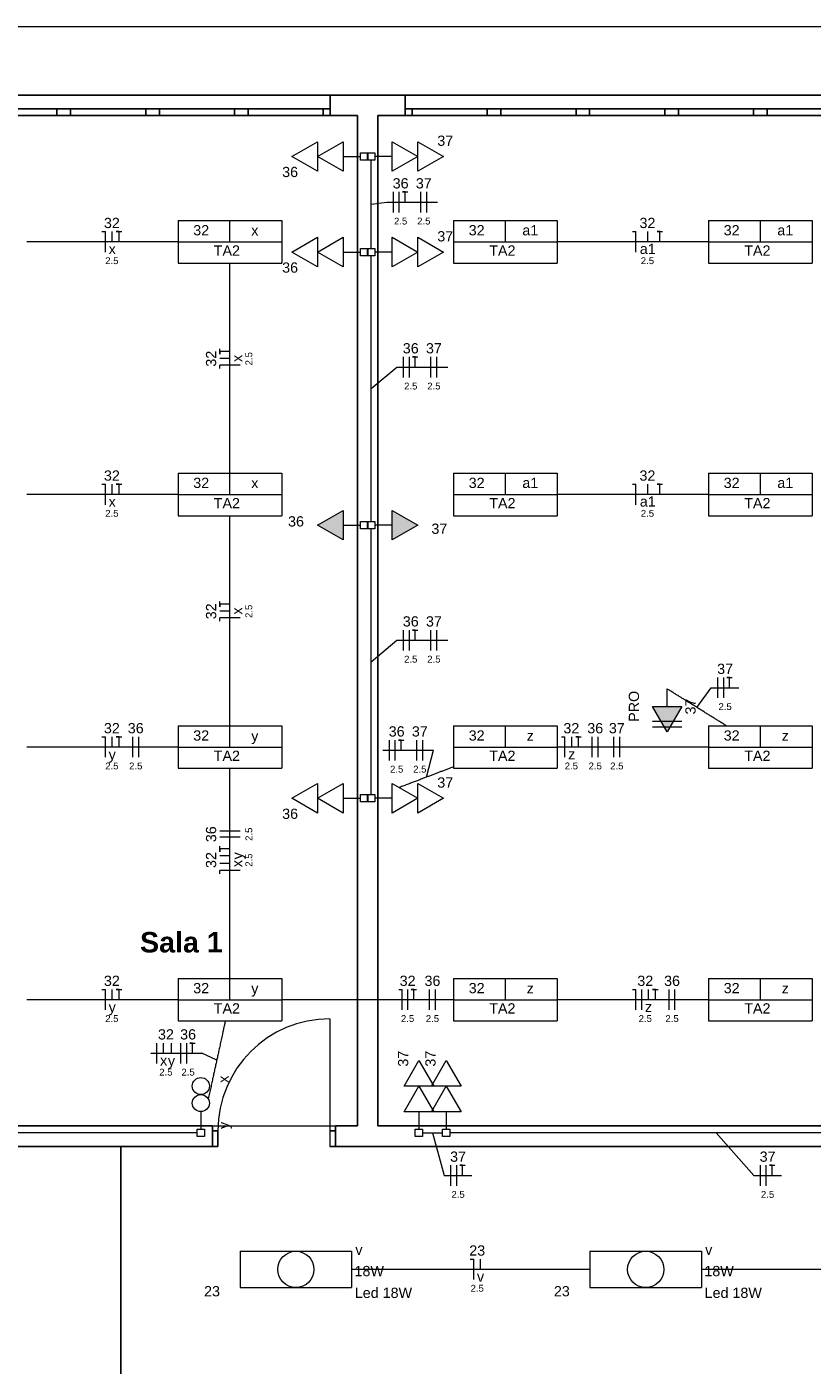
# Model space of a CAD drawing. Header units: millimetres. Extents: x 55082 to 85113, y -5867 to -946.
# Tile 10 of 77: x 55919 to 56494, y -3962 to -2982. Entities that reach past the tile are written whole.
import ezdxf

# ---------------------------------------------------------------- set-up
doc = ezdxf.new("R2010")
doc.units = ezdxf.units.MM
doc.header["$MEASUREMENT"] = 0
for name, color, linetype, lineweight in [('EL-Condutos', 5, 'Continuous', 20), ('EL-Fios (Fase 1)', 7, 'Continuous', 5), ('EL-Fios (Fase 2)', 7, 'Continuous', 5), ('EL-Fios (Fase 3)', 7, 'Continuous', 5), ('EL-Fios (Neutro)', 7, 'Continuous', 5), ('EL-Fios (Retorno)', 7, 'Continuous', 5), ('EL-Fios (Terra)', 7, 'Continuous', 5), ('EL-Textos fios', 7, 'Continuous', 20), ('FINA', 8, 'Continuous', 5), ('P-SIMBOL', 5, 'Continuous', 20), ('Textos', 7, 'Continuous', 5)]:
    doc.layers.add(name, color=color, linetype=linetype, lineweight=lineweight)
doc.styles.add('Arial', font='arial.ttf')
doc.styles.add('ArialN', font='arialbd.ttf')

msp = doc.modelspace()

# ---------------------------------------------------------------- hatches: boundary and pattern name
at = {"layer": 'P-SIMBOL', "linetype": 'Continuous'}
for points in [[(56150.77, -3336.32), (56132.02, -3347.14), (56150.77, -3357.97)], [(56186.68, -3357.97), (56205.43, -3347.14), (56186.68, -3336.32)], [(56377.16, -3479.83), (56387.99, -3498.58), (56398.81, -3479.83)]]:
    msp.add_hatch(color=256, dxfattribs=at).paths.add_polyline_path(points)

# ---------------------------------------------------------------- linework, layer by layer
for p, q in [((58752.48, -3032.14), (55586.23, -3032.14)), ((56141.23, -3047.14), (56141.23, -3032.14)), ((56141.23, -3047.14), (56141.23, -3032.14)), ((56196.23, -3047.14), (56196.23, -3032.14)), ((56196.23, -3047.14), (56196.23, -3032.14)), ((55621.23, -3042.14), (56141.23, -3042.14)), ((55941.23, -3047.14), (55941.23, -3042.14)), ((55951.23, -3042.14), (55951.23, -3047.14)), ((56006.23, -3047.14), (56006.23, -3042.14)), ((56016.23, -3042.14), (56016.23, -3047.14)), ((56071.23, -3047.14), (56071.23, -3042.14)), ((56081.23, -3042.14), (56081.23, -3047.14)), ((56136.23, -3047.14), (56136.23, -3042.14)), ((56196.23, -3042.14), (56716.23, -3042.14)), ((56201.23, -3042.14), (56201.23, -3047.14)), ((56256.23, -3047.14), (56256.23, -3042.14)), ((56266.23, -3042.14), (56266.23, -3047.14)), ((56321.23, -3047.14), (56321.23, -3042.14)), ((56331.23, -3042.14), (56331.23, -3047.14)), ((56386.23, -3047.14), (56386.23, -3042.14)), ((56396.23, -3042.14), (56396.23, -3047.14)), ((56451.23, -3047.14), (56451.23, -3042.14)), ((56461.23, -3042.14), (56461.23, -3047.14)), ((56055.05, -3787.14), (56051.35, -3787.14)), ((56055.05, -3802.14), (56055.05, -3787.14)), ((56055.05, -3802.14), (56055.05, -3787.14)), ((56059.05, -3790.64), (56055.05, -3790.64)), ((56059.05, -3802.14), (56059.05, -3790.64)), ((56145.05, -3790.64), (56141.05, -3790.64)), ((56145.05, -3787.14), (56148.75, -3787.14)), ((56145.05, -3802.14), (56145.05, -3787.14)), ((56145.05, -3802.14), (56145.05, -3787.14)), ((56631, -3787.14), (56176.23, -3787.14)), ((56141.05, -3802.14), (56627, -3802.14)), ((56145.05, -3802.14), (56148.75, -3802.14))]:
    msp.add_line(p, q)
for points in [[(55601.23, -3047.14), (56161.23, -3047.14)], [(56161.23, -3047.14), (56161.23, -3787.14)], [(56176.23, -3047.14), (56736.23, -3047.14)], [(56176.23, -3787.14), (56176.23, -3047.14)], [(56055.05, -3787.14), (55601.23, -3787.14)], [(56161.23, -3787.14), (56145.05, -3787.14)], [(55586.23, -3802.14), (56059.05, -3802.14)], [(55988.13, -3802.14), (55988.13, -3997.14)]]:
    msp.add_lwpolyline(points)
at = {"layer": 'EL-Condutos', "linetype": 'Continuous', "ltscale": 50}
for points in [[(56171.23, -3144.53), (56171.23, -3141.47), (56171.23, -3138.6), (56171.23, -3135.9), (56171.23, -3133.36), (56171.23, -3130.96), (56171.23, -3128.7), (56171.23, -3126.56), (56171.23, -3124.53), (56171.23, -3122.59), (56171.23, -3120.72), (56171.23, -3118.93), (56171.23, -3117.19), (56171.23, -3115.48), (56171.23, -3113.81), (56171.23, -3112.14), (56171.23, -3110.48), (56171.23, -3108.81), (56171.23, -3107.1), (56171.23, -3105.36), (56171.23, -3103.56), (56171.23, -3101.7), (56171.23, -3099.76), (56171.23, -3097.73), (56171.23, -3095.58), (56171.23, -3093.32), (56171.23, -3090.93), (56171.23, -3088.39), (56171.23, -3085.69), (56171.23, -3082.82), (56171.23, -3079.76)], [(56029.95, -3139.64), (56025.36, -3139.64), (56020.95, -3139.64), (56016.72, -3139.64), (56012.64, -3139.64), (56008.72, -3139.64), (56004.92, -3139.64), (56001.25, -3139.64), (55997.68, -3139.64), (55994.2, -3139.64), (55990.81, -3139.64), (55987.48, -3139.64), (55984.2, -3139.64), (55980.96, -3139.64), (55977.75, -3139.64), (55974.56, -3139.64), (55971.36, -3139.64), (55968.15, -3139.64), (55964.92, -3139.64), (55961.64, -3139.64), (55958.31, -3139.64), (55954.92, -3139.64), (55951.44, -3139.64), (55947.87, -3139.64), (55944.2, -3139.64), (55940.4, -3139.64), (55936.47, -3139.64), (55932.4, -3139.64), (55928.17, -3139.64), (55923.76, -3139.64), (55919.17, -3139.64)], [(56418.28, -3139.64), (56413.69, -3139.64), (56409.29, -3139.64), (56405.05, -3139.64), (56400.98, -3139.64), (56397.05, -3139.64), (56393.25, -3139.64), (56389.58, -3139.64), (56386.01, -3139.64), (56382.54, -3139.64), (56379.14, -3139.64), (56375.81, -3139.64), (56372.53, -3139.64), (56369.3, -3139.64), (56366.09, -3139.64), (56362.89, -3139.64), (56359.7, -3139.64), (56356.49, -3139.64), (56353.25, -3139.64), (56349.97, -3139.64), (56346.64, -3139.64), (56343.25, -3139.64), (56339.77, -3139.64), (56336.2, -3139.64), (56332.53, -3139.64), (56328.73, -3139.64), (56324.81, -3139.64), (56320.73, -3139.64), (56316.5, -3139.64), (56312.09, -3139.64), (56307.5, -3139.64)], [(56067.89, -3308.95), (56067.89, -3301.94), (56067.89, -3295.31), (56067.89, -3289.05), (56067.89, -3283.13), (56067.89, -3277.51), (56067.89, -3272.18), (56067.89, -3267.1), (56067.89, -3262.24), (56067.89, -3257.57), (56067.89, -3253.08), (56067.89, -3248.72), (56067.89, -3244.48), (56067.89, -3240.32), (56067.89, -3236.22), (56067.89, -3232.14), (56067.89, -3228.07), (56067.89, -3223.97), (56067.89, -3219.81), (56067.89, -3215.57), (56067.89, -3211.21), (56067.89, -3206.72), (56067.89, -3202.05), (56067.89, -3197.19), (56067.89, -3192.11), (56067.89, -3186.77), (56067.89, -3181.16), (56067.89, -3175.24), (56067.89, -3168.98), (56067.89, -3162.35), (56067.89, -3155.34)], [(56171.23, -3344.5), (56171.23, -3335.16), (56171.23, -3326.41), (56171.23, -3318.21), (56171.23, -3310.51), (56171.23, -3303.27), (56171.23, -3296.46), (56171.23, -3290.03), (56171.23, -3283.93), (56171.23, -3278.13), (56171.23, -3272.58), (56171.23, -3267.24), (56171.23, -3262.07), (56171.23, -3257.02), (56171.23, -3252.06), (56171.23, -3247.14), (56171.23, -3242.23), (56171.23, -3237.27), (56171.23, -3232.22), (56171.23, -3227.05), (56171.23, -3221.71), (56171.23, -3216.16), (56171.23, -3210.36), (56171.23, -3204.26), (56171.23, -3197.83), (56171.23, -3191.01), (56171.23, -3183.78), (56171.23, -3176.08), (56171.23, -3167.88), (56171.23, -3159.13), (56171.23, -3149.79)], [(56029.95, -3324.64), (56025.36, -3324.64), (56020.95, -3324.64), (56016.72, -3324.64), (56012.64, -3324.64), (56008.72, -3324.64), (56004.92, -3324.64), (56001.25, -3324.64), (55997.68, -3324.64), (55994.2, -3324.64), (55990.81, -3324.64), (55987.48, -3324.64), (55984.2, -3324.64), (55980.96, -3324.64), (55977.75, -3324.64), (55974.56, -3324.64), (55971.36, -3324.64), (55968.15, -3324.64), (55964.92, -3324.64), (55961.64, -3324.64), (55958.31, -3324.64), (55954.92, -3324.64), (55951.44, -3324.64), (55947.87, -3324.64), (55944.2, -3324.64), (55940.4, -3324.64), (55936.47, -3324.64), (55932.4, -3324.64), (55928.17, -3324.64), (55923.76, -3324.64), (55919.17, -3324.64)], [(56418.28, -3324.64), (56413.69, -3324.64), (56409.29, -3324.64), (56405.05, -3324.64), (56400.98, -3324.64), (56397.05, -3324.64), (56393.25, -3324.64), (56389.58, -3324.64), (56386.01, -3324.64), (56382.54, -3324.64), (56379.14, -3324.64), (56375.81, -3324.64), (56372.53, -3324.64), (56369.3, -3324.64), (56366.09, -3324.64), (56362.89, -3324.64), (56359.7, -3324.64), (56356.49, -3324.64), (56353.25, -3324.64), (56349.97, -3324.64), (56346.64, -3324.64), (56343.25, -3324.64), (56339.77, -3324.64), (56336.2, -3324.64), (56332.53, -3324.64), (56328.73, -3324.64), (56324.81, -3324.64), (56320.73, -3324.64), (56316.5, -3324.64), (56312.09, -3324.64), (56307.5, -3324.64)], [(56067.89, -3493.95), (56067.89, -3486.94), (56067.89, -3480.31), (56067.89, -3474.05), (56067.89, -3468.13), (56067.89, -3462.51), (56067.89, -3457.18), (56067.89, -3452.1), (56067.89, -3447.24), (56067.89, -3442.57), (56067.89, -3438.08), (56067.89, -3433.72), (56067.89, -3429.48), (56067.89, -3425.32), (56067.89, -3421.22), (56067.89, -3417.14), (56067.89, -3413.07), (56067.89, -3408.97), (56067.89, -3404.81), (56067.89, -3400.57), (56067.89, -3396.21), (56067.89, -3391.72), (56067.89, -3387.05), (56067.89, -3382.19), (56067.89, -3377.11), (56067.89, -3371.77), (56067.89, -3366.16), (56067.89, -3360.24), (56067.89, -3353.98), (56067.89, -3347.35), (56067.89, -3340.34)], [(56171.23, -3544.5), (56171.23, -3535.16), (56171.23, -3526.41), (56171.23, -3518.21), (56171.23, -3510.51), (56171.23, -3503.27), (56171.23, -3496.46), (56171.23, -3490.03), (56171.23, -3483.93), (56171.23, -3478.13), (56171.23, -3472.58), (56171.23, -3467.24), (56171.23, -3462.07), (56171.23, -3457.02), (56171.23, -3452.06), (56171.23, -3447.14), (56171.23, -3442.23), (56171.23, -3437.27), (56171.23, -3432.22), (56171.23, -3427.05), (56171.23, -3421.71), (56171.23, -3416.16), (56171.23, -3410.36), (56171.23, -3404.26), (56171.23, -3397.83), (56171.23, -3391.01), (56171.23, -3383.78), (56171.23, -3376.08), (56171.23, -3367.88), (56171.23, -3359.13), (56171.23, -3349.79)], [(56431.27, -3494.06), (56430, -3493.27), (56428.77, -3492.5), (56427.56, -3491.74), (56426.37, -3491), (56425.2, -3490.27), (56424.04, -3489.55), (56422.89, -3488.83), (56421.75, -3488.11), (56420.6, -3487.39), (56419.44, -3486.67), (56418.28, -3485.94), (56417.1, -3485.21), (56415.9, -3484.46), (56414.67, -3483.69), (56413.42, -3482.91), (56412.13, -3482.11), (56410.81, -3481.28), (56409.44, -3480.42), (56408.02, -3479.54), (56406.55, -3478.62), (56405.03, -3477.67), (56403.44, -3476.68), (56401.79, -3475.65), (56400.07, -3474.57), (56398.27, -3473.45), (56396.39, -3472.27), (56394.43, -3471.05), (56392.38, -3469.77), (56390.23, -3468.43), (56387.99, -3467.03)], [(56029.95, -3509.64), (56025.36, -3509.64), (56020.95, -3509.64), (56016.72, -3509.64), (56012.64, -3509.64), (56008.72, -3509.64), (56004.92, -3509.64), (56001.25, -3509.64), (55997.68, -3509.64), (55994.2, -3509.64), (55990.81, -3509.64), (55987.48, -3509.64), (55984.2, -3509.64), (55980.96, -3509.64), (55977.75, -3509.64), (55974.56, -3509.64), (55971.36, -3509.64), (55968.15, -3509.64), (55964.92, -3509.64), (55961.64, -3509.64), (55958.31, -3509.64), (55954.92, -3509.64), (55951.44, -3509.64), (55947.87, -3509.64), (55944.2, -3509.64), (55940.4, -3509.64), (55936.47, -3509.64), (55932.4, -3509.64), (55928.17, -3509.64), (55923.76, -3509.64), (55919.17, -3509.64)], [(56418.28, -3509.64), (56413.69, -3509.64), (56409.29, -3509.64), (56405.05, -3509.64), (56400.98, -3509.64), (56397.05, -3509.64), (56393.25, -3509.64), (56389.58, -3509.64), (56386.01, -3509.64), (56382.54, -3509.64), (56379.14, -3509.64), (56375.81, -3509.64), (56372.53, -3509.64), (56369.3, -3509.64), (56366.09, -3509.64), (56362.89, -3509.64), (56359.7, -3509.64), (56356.49, -3509.64), (56353.25, -3509.64), (56349.97, -3509.64), (56346.64, -3509.64), (56343.25, -3509.64), (56339.77, -3509.64), (56336.2, -3509.64), (56332.53, -3509.64), (56328.73, -3509.64), (56324.81, -3509.64), (56320.73, -3509.64), (56316.5, -3509.64), (56312.09, -3509.64), (56307.5, -3509.64)], [(56067.89, -3678.95), (56067.89, -3671.94), (56067.89, -3665.31), (56067.89, -3659.05), (56067.89, -3653.13), (56067.89, -3647.51), (56067.89, -3642.18), (56067.89, -3637.1), (56067.89, -3632.24), (56067.89, -3627.57), (56067.89, -3623.08), (56067.89, -3618.72), (56067.89, -3614.48), (56067.89, -3610.32), (56067.89, -3606.22), (56067.89, -3602.14), (56067.89, -3598.07), (56067.89, -3593.97), (56067.89, -3589.81), (56067.89, -3585.57), (56067.89, -3581.21), (56067.89, -3576.72), (56067.89, -3572.05), (56067.89, -3567.19), (56067.89, -3562.11), (56067.89, -3556.77), (56067.89, -3551.16), (56067.89, -3545.24), (56067.89, -3538.98), (56067.89, -3532.35), (56067.89, -3525.34)], [(56231.61, -3524.12), (56230.32, -3524.61), (56229.06, -3525.09), (56227.81, -3525.56), (56226.58, -3526.03), (56225.37, -3526.5), (56224.16, -3526.96), (56222.96, -3527.42), (56221.76, -3527.87), (56220.57, -3528.33), (56219.38, -3528.78), (56218.19, -3529.23), (56216.99, -3529.69), (56215.78, -3530.15), (56214.57, -3530.61), (56213.34, -3531.08), (56212.1, -3531.56), (56210.84, -3532.04), (56209.57, -3532.52), (56208.27, -3533.02), (56206.94, -3533.52), (56205.59, -3534.04), (56204.21, -3534.56), (56202.8, -3535.1), (56201.35, -3535.66), (56199.87, -3536.22), (56198.35, -3536.8), (56196.78, -3537.4), (56195.17, -3538.01), (56193.52, -3538.64), (56191.81, -3539.29)], [(56029.95, -3694.64), (56025.36, -3694.64), (56020.95, -3694.64), (56016.72, -3694.64), (56012.64, -3694.64), (56008.72, -3694.64), (56004.92, -3694.64), (56001.25, -3694.64), (55997.68, -3694.64), (55994.2, -3694.64), (55990.81, -3694.64), (55987.48, -3694.64), (55984.2, -3694.64), (55980.96, -3694.64), (55977.75, -3694.64), (55974.56, -3694.64), (55971.36, -3694.64), (55968.15, -3694.64), (55964.92, -3694.64), (55961.64, -3694.64), (55958.31, -3694.64), (55954.92, -3694.64), (55951.44, -3694.64), (55947.87, -3694.64), (55944.2, -3694.64), (55940.4, -3694.64), (55936.47, -3694.64), (55932.4, -3694.64), (55928.17, -3694.64), (55923.76, -3694.64), (55919.17, -3694.64)], [(56231.57, -3694.64), (56226.29, -3694.64), (56221.23, -3694.64), (56216.39, -3694.64), (56211.74, -3694.64), (56207.26, -3694.64), (56202.95, -3694.64), (56198.78, -3694.64), (56194.74, -3694.64), (56190.82, -3694.64), (56186.99, -3694.64), (56183.24, -3694.64), (56179.55, -3694.64), (56175.92, -3694.64), (56172.31, -3694.64), (56168.73, -3694.64), (56165.14, -3694.64), (56161.53, -3694.64), (56157.9, -3694.64), (56154.21, -3694.64), (56150.46, -3694.64), (56146.63, -3694.64), (56142.71, -3694.64), (56138.67, -3694.64), (56134.5, -3694.64), (56130.19, -3694.64), (56125.71, -3694.64), (56121.06, -3694.64), (56116.22, -3694.64), (56111.16, -3694.64), (56105.88, -3694.64)], [(56418.28, -3694.64), (56413.69, -3694.64), (56409.29, -3694.64), (56405.05, -3694.64), (56400.98, -3694.64), (56397.05, -3694.64), (56393.25, -3694.64), (56389.58, -3694.64), (56386.01, -3694.64), (56382.54, -3694.64), (56379.14, -3694.64), (56375.81, -3694.64), (56372.53, -3694.64), (56369.3, -3694.64), (56366.09, -3694.64), (56362.89, -3694.64), (56359.7, -3694.64), (56356.49, -3694.64), (56353.25, -3694.64), (56349.97, -3694.64), (56346.64, -3694.64), (56343.25, -3694.64), (56339.77, -3694.64), (56336.2, -3694.64), (56332.53, -3694.64), (56328.73, -3694.64), (56324.81, -3694.64), (56320.73, -3694.64), (56316.5, -3694.64), (56312.09, -3694.64), (56307.5, -3694.64)], [(56064.48, -3710.26), (56063.93, -3712.79), (56063.4, -3715.22), (56062.89, -3717.55), (56062.4, -3719.79), (56061.93, -3721.94), (56061.48, -3724.01), (56061.04, -3726.02), (56060.62, -3727.95), (56060.21, -3729.83), (56059.81, -3731.65), (56059.42, -3733.43), (56059.04, -3735.17), (56058.67, -3736.88), (56058.31, -3738.56), (56057.94, -3740.22), (56057.58, -3741.87), (56057.22, -3743.51), (56056.87, -3745.15), (56056.51, -3746.8), (56056.14, -3748.46), (56055.77, -3750.15), (56055.4, -3751.86), (56055.02, -3753.6), (56054.63, -3755.39), (56054.23, -3757.22), (56053.82, -3759.1), (56053.4, -3761.05), (56052.96, -3763.06), (56052.5, -3765.14), (56052.03, -3767.31)], [(56043.98, -3792.14), (56025.19, -3792.14), (56007.59, -3792.14), (55991.11, -3792.14), (55975.65, -3792.14), (55961.14, -3792.14), (55947.48, -3792.14), (55934.59, -3792.14), (55922.38, -3792.14), (55910.77, -3792.14), (55899.68, -3792.14), (55889.01, -3792.14), (55878.69, -3792.14), (55868.62, -3792.14), (55858.73, -3792.14), (55848.92, -3792.14), (55839.11, -3792.14), (55829.21, -3792.14), (55819.14, -3792.14), (55808.82, -3792.14), (55798.15, -3792.14), (55787.06, -3792.14), (55775.45, -3792.14), (55763.24, -3792.14), (55750.35, -3792.14), (55736.69, -3792.14), (55722.18, -3792.14), (55706.72, -3792.14), (55690.24, -3792.14), (55672.65, -3792.14), (55653.85, -3792.14)], [(56208.89, -3792.14), (56209.54, -3792.14), (56210.15, -3792.14), (56210.73, -3792.14), (56211.29, -3792.14), (56211.82, -3792.14), (56212.32, -3792.14), (56212.81, -3792.14), (56213.28, -3792.14), (56213.73, -3792.14), (56214.17, -3792.14), (56214.59, -3792.14), (56215.01, -3792.14), (56215.42, -3792.14), (56215.82, -3792.14), (56216.23, -3792.14), (56216.63, -3792.14), (56217.03, -3792.14), (56217.44, -3792.14), (56217.86, -3792.14), (56218.28, -3792.14), (56218.72, -3792.14), (56219.17, -3792.14), (56219.64, -3792.14), (56220.13, -3792.14), (56220.63, -3792.14), (56221.16, -3792.14), (56221.72, -3792.14), (56222.3, -3792.14), (56222.91, -3792.14), (56223.56, -3792.14)], [(56618.98, -3792.14), (56600.19, -3792.14), (56582.59, -3792.14), (56566.11, -3792.14), (56550.65, -3792.14), (56536.14, -3792.14), (56522.48, -3792.14), (56509.59, -3792.14), (56497.38, -3792.14), (56485.77, -3792.14), (56474.68, -3792.14), (56464.01, -3792.14), (56453.69, -3792.14), (56443.62, -3792.14), (56433.73, -3792.14), (56423.92, -3792.14), (56414.11, -3792.14), (56404.21, -3792.14), (56394.14, -3792.14), (56383.82, -3792.14), (56373.15, -3792.14), (56362.06, -3792.14), (56350.45, -3792.14), (56338.24, -3792.14), (56325.35, -3792.14), (56311.69, -3792.14), (56297.18, -3792.14), (56281.72, -3792.14), (56265.24, -3792.14), (56247.65, -3792.14), (56228.85, -3792.14)], [(56331.58, -3892.14), (56324.05, -3892.14), (56316.88, -3892.14), (56310.03, -3892.14), (56303.48, -3892.14), (56297.21, -3892.14), (56291.19, -3892.14), (56285.4, -3892.14), (56279.81, -3892.14), (56274.4, -3892.14), (56269.14, -3892.14), (56264, -3892.14), (56258.96, -3892.14), (56254, -3892.14), (56249.1, -3892.14), (56244.21, -3892.14), (56239.33, -3892.14), (56234.42, -3892.14), (56229.46, -3892.14), (56224.42, -3892.14), (56219.29, -3892.14), (56214.03, -3892.14), (56208.61, -3892.14), (56203.02, -3892.14), (56197.23, -3892.14), (56191.21, -3892.14), (56184.94, -3892.14), (56178.4, -3892.14), (56171.55, -3892.14), (56164.37, -3892.14), (56156.84, -3892.14)], [(56587.67, -3892.14), (56580.14, -3892.14), (56572.96, -3892.14), (56566.11, -3892.14), (56559.56, -3892.14), (56553.29, -3892.14), (56547.27, -3892.14), (56541.48, -3892.14), (56535.89, -3892.14), (56530.48, -3892.14), (56525.22, -3892.14), (56520.08, -3892.14), (56515.05, -3892.14), (56510.09, -3892.14), (56505.18, -3892.14), (56500.29, -3892.14), (56495.41, -3892.14), (56490.5, -3892.14), (56485.54, -3892.14), (56480.51, -3892.14), (56475.37, -3892.14), (56470.11, -3892.14), (56464.7, -3892.14), (56459.11, -3892.14), (56453.31, -3892.14), (56447.3, -3892.14), (56441.03, -3892.14), (56434.48, -3892.14), (56427.63, -3892.14), (56420.45, -3892.14), (56412.92, -3892.14)]]:
    msp.add_spline(points, degree=3, dxfattribs=at)
at = {"layer": 'EL-Fios (Fase 1)'}
for p, q in [((56187.56, -3118.12), (56187.56, -3103.12)), ((56207.65, -3118.12), (56207.65, -3103.12)), ((56194.97, -3238.94), (56194.97, -3223.94)), ((56215.05, -3238.94), (56215.05, -3223.94)), ((56194.97, -3438.94), (56194.97, -3423.94)), ((56215.05, -3438.94), (56215.05, -3423.94)), ((56425.09, -3473.68), (56425.09, -3458.68)), ((55996.79, -3517.14), (55996.79, -3502.14)), ((56184.66, -3519.5), (56184.66, -3504.5)), ((56204.75, -3519.5), (56204.75, -3504.5)), ((56333.16, -3517.14), (56333.16, -3502.14)), ((56348.96, -3517.14), (56348.96, -3502.14)), ((56075.39, -3575.63), (56060.39, -3575.63)), ((56214.01, -3702.14), (56214.01, -3687.14)), ((56389.41, -3702.14), (56389.41, -3687.14)), ((56031.95, -3741.38), (56031.95, -3726.38)), ((56229.62, -3830.92), (56229.62, -3815.92)), ((56456.2, -3830.92), (56456.2, -3815.92))]:
    msp.add_line(p, q, dxfattribs=at)
at = {"layer": 'EL-Fios (Fase 2)'}
for p, q in [((56211.94, -3118.12), (56211.94, -3103.12)), ((56219.34, -3238.94), (56219.34, -3223.94)), ((56219.34, -3438.94), (56219.34, -3423.94)), ((56429.38, -3473.68), (56429.38, -3458.68)), ((56209.03, -3519.5), (56209.03, -3504.5)), ((56353.25, -3517.14), (56353.25, -3502.14)), ((56233.9, -3830.92), (56233.9, -3815.92)), ((56460.49, -3830.92), (56460.49, -3815.92))]:
    msp.add_line(p, q, dxfattribs=at)
at = {"layer": 'EL-Fios (Fase 3)'}
for p, q in [((56191.85, -3118.12), (56191.85, -3103.12)), ((56199.25, -3238.94), (56199.25, -3223.94)), ((56199.25, -3438.94), (56199.25, -3423.94)), ((56001.08, -3517.14), (56001.08, -3502.14)), ((56188.94, -3519.5), (56188.94, -3504.5)), ((56337.45, -3517.14), (56337.45, -3502.14)), ((56075.39, -3571.34), (56060.39, -3571.34)), ((56198.2, -3702.14), (56198.2, -3687.14)), ((56218.29, -3702.14), (56218.29, -3687.14)), ((56369.32, -3702.14), (56369.32, -3687.14)), ((56393.7, -3702.14), (56393.7, -3687.14)), ((56014.36, -3741.38), (56014.36, -3726.38)), ((56036.24, -3741.38), (56036.24, -3726.38))]:
    msp.add_line(p, q, dxfattribs=at)
at = {"layer": 'EL-Fios (Neutro)'}
for p, q in [((55974.2, -3132.14), (55976.7, -3132.14)), ((55976.7, -3147.14), (55976.7, -3132.14)), ((56362.53, -3132.14), (56365.03, -3132.14)), ((56365.03, -3147.14), (56365.03, -3132.14)), ((56075.39, -3230), (56060.39, -3230)), ((56060.39, -3232.5), (56060.39, -3230)), ((55974.2, -3317.14), (55976.7, -3317.14)), ((55976.7, -3332.14), (55976.7, -3317.14)), ((56362.53, -3317.14), (56365.03, -3317.14)), ((56365.03, -3332.14), (56365.03, -3317.14)), ((56075.39, -3415), (56060.39, -3415)), ((56060.39, -3417.5), (56060.39, -3415)), ((55974.2, -3502.14), (55976.7, -3502.14)), ((55976.7, -3517.14), (55976.7, -3502.14)), ((56310.57, -3502.14), (56313.07, -3502.14)), ((56313.07, -3517.14), (56313.07, -3502.14)), ((56075.39, -3600), (56060.39, -3600)), ((56060.39, -3602.5), (56060.39, -3600)), ((55974.2, -3687.14), (55976.7, -3687.14)), ((55976.7, -3702.14), (55976.7, -3687.14)), ((56191.42, -3687.14), (56193.92, -3687.14)), ((56193.92, -3702.14), (56193.92, -3687.14)), ((56362.53, -3687.14), (56365.03, -3687.14)), ((56365.03, -3702.14), (56365.03, -3687.14)), ((56243.85, -3884.64), (56246.35, -3884.64)), ((56246.35, -3899.64), (56246.35, -3884.64))]:
    msp.add_line(p, q, dxfattribs=at)
at = {"layer": 'EL-Fios (Retorno)'}
for p, q in [((55981.7, -3139.64), (55981.7, -3132.14)), ((56373.78, -3139.64), (56373.78, -3132.14)), ((56067.89, -3225), (56060.39, -3225)), ((55981.7, -3324.64), (55981.7, -3317.14)), ((56373.78, -3324.64), (56373.78, -3317.14)), ((56067.89, -3410), (56060.39, -3410)), ((55981.7, -3509.64), (55981.7, -3502.14)), ((56318.07, -3509.64), (56318.07, -3502.14)), ((56067.89, -3589.29), (56060.39, -3589.29)), ((56067.89, -3595), (56060.39, -3595)), ((55981.7, -3694.64), (55981.7, -3687.14)), ((56374.32, -3694.64), (56374.32, -3687.14)), ((56019.36, -3733.88), (56019.36, -3726.38)), ((56025.08, -3733.88), (56025.08, -3726.38)), ((56251.35, -3892.14), (56251.35, -3884.64))]:
    msp.add_line(p, q, dxfattribs=at)
at = {"layer": 'EL-Fios (Terra)'}
for points in [[(56196.13, -3110.62), (56196.13, -3103.12), (56194.13, -3103.12), (56198.13, -3103.12)], [(55986.7, -3139.64), (55986.7, -3132.14), (55984.7, -3132.14), (55988.7, -3132.14)], [(56382.53, -3139.64), (56382.53, -3132.14), (56380.53, -3132.14), (56384.53, -3132.14)], [(56067.89, -3220), (56060.39, -3220), (56060.39, -3222), (56060.39, -3218)], [(56203.54, -3231.44), (56203.54, -3223.94), (56201.54, -3223.94), (56205.54, -3223.94)], [(55986.7, -3324.64), (55986.7, -3317.14), (55984.7, -3317.14), (55988.7, -3317.14)], [(56382.53, -3324.64), (56382.53, -3317.14), (56380.53, -3317.14), (56384.53, -3317.14)], [(56067.89, -3405), (56060.39, -3405), (56060.39, -3407), (56060.39, -3403)], [(56203.54, -3431.44), (56203.54, -3423.94), (56201.54, -3423.94), (56205.54, -3423.94)], [(56433.66, -3466.18), (56433.66, -3458.68), (56431.66, -3458.68), (56435.66, -3458.68)], [(55986.7, -3509.64), (55986.7, -3502.14), (55984.7, -3502.14), (55988.7, -3502.14)], [(56193.23, -3512), (56193.23, -3504.5), (56191.23, -3504.5), (56195.23, -3504.5)], [(56323.07, -3509.64), (56323.07, -3502.14), (56321.07, -3502.14), (56325.07, -3502.14)], [(56067.89, -3584.29), (56060.39, -3584.29), (56060.39, -3586.29), (56060.39, -3582.29)], [(55986.7, -3694.64), (55986.7, -3687.14), (55984.7, -3687.14), (55988.7, -3687.14)], [(56202.49, -3694.64), (56202.49, -3687.14), (56200.49, -3687.14), (56204.49, -3687.14)], [(56379.32, -3694.64), (56379.32, -3687.14), (56377.32, -3687.14), (56381.32, -3687.14)], [(56040.52, -3733.88), (56040.52, -3726.38), (56038.52, -3726.38), (56042.52, -3726.38)], [(56238.19, -3823.42), (56238.19, -3815.92), (56236.19, -3815.92), (56240.19, -3815.92)], [(56464.77, -3823.42), (56464.77, -3815.92), (56462.77, -3815.92), (56466.77, -3815.92)]]:
    msp.add_lwpolyline(points, dxfattribs=at)
at = {"layer": 'EL-Textos fios'}
for p, q in [((56171.23, -3112.14), (56182.74, -3110.62)), ((56182.74, -3110.62), (56219.91, -3110.62)), ((56171.23, -3247.14), (56190.14, -3231.44)), ((56190.14, -3231.44), (56227.31, -3231.44)), ((56171.23, -3447.14), (56190.14, -3431.44)), ((56190.14, -3431.44), (56227.31, -3431.44)), ((56409.64, -3480.55), (56420.27, -3466.18)), ((56420.27, -3466.18), (56440.49, -3466.18)), ((56179.83, -3512), (56217, -3512)), ((56211.72, -3531.7), (56217, -3512)), ((56010.08, -3733.88), (56047.35, -3733.88)), ((56058.25, -3738.82), (56047.35, -3733.88)), ((56216.23, -3792.14), (56224.79, -3823.42)), ((56423.92, -3792.14), (56451.38, -3823.42)), ((56224.79, -3823.42), (56245.01, -3823.42)), ((56451.38, -3823.42), (56471.6, -3823.42))]:
    msp.add_line(p, q, dxfattribs=at)
at = {"layer": 'FINA'}
msp.add_line((56141.05, -3708.64), (56141.05, -3802.14), dxfattribs=at)
msp.add_lwpolyline([(59696.23, -3032.14), (59696.23, -2982.14), (55586.23, -2982.14), (55586.23, -3032.14)], dxfattribs=at)
for points in [[(55601.23, -3047.14), (55601.23, -3787.14), (56161.23, -3787.14), (56161.23, -3047.14)], [(56176.23, -3047.14), (56176.23, -3787.14), (56736.23, -3787.14), (56736.23, -3047.14)]]:
    msp.add_lwpolyline(points, close=True, dxfattribs=at)
msp.add_arc((56141.05, -3790.64), 82, 90, 180, dxfattribs=at)
at = {"layer": 'P-SIMBOL'}
for p, q in [((56113.24, -3077.14), (56131.99, -3066.31)), ((56131.99, -3066.31), (56131.99, -3087.96)), ((56132.02, -3077.14), (56150.77, -3066.32)), ((56150.77, -3066.32), (56150.77, -3087.97)), ((56186.68, -3066.32), (56205.43, -3077.14)), ((56186.68, -3087.97), (56186.68, -3066.32)), ((56205.46, -3066.33), (56224.21, -3077.15)), ((56205.46, -3087.98), (56205.46, -3066.33)), ((56131.99, -3087.96), (56113.24, -3077.14)), ((56150.77, -3087.97), (56132.02, -3077.14)), ((56150.77, -3077.14), (56163.57, -3077.14)), ((56163.57, -3079.8), (56163.57, -3074.49)), ((56163.57, -3074.49), (56168.88, -3074.49)), ((56168.57, -3074.49), (56173.88, -3074.49)), ((56168.57, -3079.8), (56168.57, -3074.49)), ((56168.88, -3074.49), (56168.88, -3079.8)), ((56173.88, -3074.49), (56173.88, -3079.8)), ((56186.68, -3077.14), (56173.88, -3077.14)), ((56205.43, -3077.14), (56186.68, -3087.97)), ((56224.21, -3077.15), (56205.46, -3087.98)), ((56168.88, -3079.8), (56163.57, -3079.8)), ((56173.88, -3079.8), (56168.57, -3079.8)), ((56029.97, -3124.08), (56029.97, -3155.21)), ((56029.97, -3124.08), (56105.82, -3124.08)), ((56067.89, -3139.64), (56067.89, -3124.08)), ((56105.82, -3124.08), (56105.82, -3155.21)), ((56231.63, -3124.08), (56231.63, -3155.21)), ((56231.63, -3124.08), (56307.48, -3124.08)), ((56269.56, -3139.64), (56269.56, -3124.08)), ((56307.48, -3124.08), (56307.48, -3155.21)), ((56418.3, -3124.08), (56418.3, -3155.21)), ((56418.3, -3124.08), (56494.15, -3124.08)), ((56456.23, -3139.64), (56456.23, -3124.08)), ((56494.15, -3124.08), (56494.15, -3155.21)), ((56113.24, -3147.14), (56131.99, -3136.31)), ((56131.99, -3136.31), (56131.99, -3157.96)), ((56132.02, -3147.14), (56150.77, -3136.32)), ((56150.77, -3136.32), (56150.77, -3157.97)), ((56186.68, -3136.32), (56205.43, -3147.14)), ((56186.68, -3157.97), (56186.68, -3136.32)), ((56205.46, -3136.33), (56224.21, -3147.15)), ((56205.46, -3157.98), (56205.46, -3136.33)), ((56029.97, -3139.64), (56105.82, -3139.64)), ((56163.57, -3149.8), (56163.57, -3144.49)), ((56163.57, -3144.49), (56168.88, -3144.49)), ((56168.57, -3144.49), (56173.88, -3144.49)), ((56168.57, -3149.8), (56168.57, -3144.49)), ((56168.88, -3144.49), (56168.88, -3149.8)), ((56173.88, -3144.49), (56173.88, -3149.8)), ((56231.63, -3139.64), (56307.48, -3139.64)), ((56418.3, -3139.64), (56494.15, -3139.64)), ((56029.97, -3155.21), (56105.82, -3155.21)), ((56131.99, -3157.96), (56113.24, -3147.14)), ((56150.77, -3157.97), (56132.02, -3147.14)), ((56150.77, -3147.14), (56163.57, -3147.14)), ((56168.88, -3149.8), (56163.57, -3149.8)), ((56173.88, -3149.8), (56168.57, -3149.8)), ((56186.68, -3147.14), (56173.88, -3147.14)), ((56205.43, -3147.14), (56186.68, -3157.97)), ((56224.21, -3147.15), (56205.46, -3157.98)), ((56231.63, -3155.21), (56307.48, -3155.21)), ((56418.3, -3155.21), (56494.15, -3155.21)), ((56029.97, -3309.08), (56029.97, -3340.21)), ((56029.97, -3309.08), (56105.82, -3309.08)), ((56067.89, -3324.64), (56067.89, -3309.08)), ((56105.82, -3309.08), (56105.82, -3340.21)), ((56231.63, -3309.08), (56231.63, -3340.21)), ((56231.63, -3309.08), (56307.48, -3309.08)), ((56269.56, -3324.64), (56269.56, -3309.08)), ((56307.48, -3309.08), (56307.48, -3340.21)), ((56418.3, -3309.08), (56418.3, -3340.21)), ((56418.3, -3309.08), (56494.15, -3309.08)), ((56456.23, -3324.64), (56456.23, -3309.08)), ((56494.15, -3309.08), (56494.15, -3340.21)), ((56029.97, -3324.64), (56105.82, -3324.64)), ((56231.63, -3324.64), (56307.48, -3324.64)), ((56418.3, -3324.64), (56494.15, -3324.64)), ((56029.97, -3340.21), (56105.82, -3340.21)), ((56132.02, -3347.14), (56150.77, -3336.32)), ((56150.77, -3336.32), (56150.77, -3357.97)), ((56186.68, -3357.97), (56186.68, -3336.32)), ((56186.68, -3336.32), (56205.43, -3347.14)), ((56231.63, -3340.21), (56307.48, -3340.21)), ((56418.3, -3340.21), (56494.15, -3340.21)), ((56150.77, -3357.97), (56132.02, -3347.14)), ((56150.77, -3347.14), (56163.57, -3347.14)), ((56163.57, -3349.8), (56163.57, -3344.49)), ((56163.57, -3344.49), (56168.88, -3344.49)), ((56168.88, -3349.8), (56163.57, -3349.8)), ((56168.57, -3349.8), (56168.57, -3344.49)), ((56168.57, -3344.49), (56173.88, -3344.49)), ((56173.88, -3349.8), (56168.57, -3349.8)), ((56168.88, -3344.49), (56168.88, -3349.8)), ((56173.88, -3344.49), (56173.88, -3349.8)), ((56186.68, -3347.14), (56173.88, -3347.14)), ((56205.43, -3347.14), (56186.68, -3357.97)), ((56387.99, -3479.83), (56387.99, -3467.03)), ((56387.99, -3498.58), (56377.16, -3479.83)), ((56377.16, -3479.83), (56398.81, -3479.83)), ((56398.81, -3479.83), (56387.99, -3498.58)), ((56029.97, -3494.08), (56029.97, -3525.21)), ((56029.97, -3494.08), (56105.82, -3494.08)), ((56067.89, -3509.64), (56067.89, -3494.08)), ((56105.82, -3494.08), (56105.82, -3525.21)), ((56231.63, -3494.08), (56231.63, -3525.21)), ((56231.63, -3494.08), (56307.48, -3494.08)), ((56269.56, -3509.64), (56269.56, -3494.08)), ((56307.48, -3494.08), (56307.48, -3525.21)), ((56377.16, -3490.67), (56398.81, -3490.67)), ((56377.16, -3494.74), (56398.81, -3494.74)), ((56418.3, -3494.08), (56418.3, -3525.21)), ((56418.3, -3494.08), (56494.15, -3494.08)), ((56456.23, -3509.64), (56456.23, -3494.08)), ((56494.15, -3494.08), (56494.15, -3525.21)), ((56029.97, -3509.64), (56105.82, -3509.64)), ((56231.63, -3509.64), (56307.48, -3509.64)), ((56418.3, -3509.64), (56494.15, -3509.64)), ((56029.97, -3525.21), (56105.82, -3525.21)), ((56231.63, -3525.21), (56307.48, -3525.21)), ((56418.3, -3525.21), (56494.15, -3525.21)), ((56113.24, -3547.14), (56131.99, -3536.31)), ((56131.99, -3536.31), (56131.99, -3557.96)), ((56132.02, -3547.14), (56150.77, -3536.32)), ((56150.77, -3536.32), (56150.77, -3557.97)), ((56186.68, -3536.32), (56205.43, -3547.14)), ((56186.68, -3557.97), (56186.68, -3536.32)), ((56205.46, -3536.33), (56224.21, -3547.15)), ((56205.46, -3557.98), (56205.46, -3536.33)), ((56131.99, -3557.96), (56113.24, -3547.14)), ((56150.77, -3557.97), (56132.02, -3547.14)), ((56150.77, -3547.14), (56163.57, -3547.14)), ((56163.57, -3549.8), (56163.57, -3544.49)), ((56163.57, -3544.49), (56168.88, -3544.49)), ((56168.57, -3544.49), (56173.88, -3544.49)), ((56168.57, -3549.8), (56168.57, -3544.49)), ((56168.88, -3544.49), (56168.88, -3549.8)), ((56173.88, -3544.49), (56173.88, -3549.8)), ((56186.68, -3547.14), (56173.88, -3547.14)), ((56205.43, -3547.14), (56186.68, -3557.97)), ((56224.21, -3547.15), (56205.46, -3557.98)), ((56168.88, -3549.8), (56163.57, -3549.8)), ((56173.88, -3549.8), (56168.57, -3549.8)), ((56029.97, -3679.08), (56029.97, -3710.21)), ((56029.97, -3679.08), (56105.82, -3679.08)), ((56067.89, -3694.64), (56067.89, -3679.08)), ((56105.82, -3679.08), (56105.82, -3710.21)), ((56231.63, -3679.08), (56231.63, -3710.21)), ((56231.63, -3679.08), (56307.48, -3679.08)), ((56269.56, -3694.64), (56269.56, -3679.08)), ((56307.48, -3679.08), (56307.48, -3710.21)), ((56418.3, -3679.08), (56418.3, -3710.21)), ((56418.3, -3679.08), (56494.15, -3679.08)), ((56456.23, -3694.64), (56456.23, -3679.08)), ((56494.15, -3679.08), (56494.15, -3710.21)), ((56029.97, -3694.64), (56105.82, -3694.64)), ((56231.63, -3694.64), (56307.48, -3694.64)), ((56418.3, -3694.64), (56494.15, -3694.64)), ((56029.97, -3710.21), (56105.82, -3710.21)), ((56231.63, -3710.21), (56307.48, -3710.21)), ((56418.3, -3710.21), (56494.15, -3710.21)), ((56195.41, -3757.91), (56206.23, -3739.16)), ((56206.23, -3739.16), (56217.06, -3757.91)), ((56215.41, -3757.91), (56226.23, -3739.16)), ((56226.23, -3739.16), (56237.06, -3757.91)), ((56195.4, -3776.69), (56206.23, -3757.94)), ((56217.06, -3757.91), (56195.41, -3757.91)), ((56206.23, -3757.94), (56217.05, -3776.69)), ((56215.4, -3776.69), (56226.23, -3757.94)), ((56237.06, -3757.91), (56215.41, -3757.91)), ((56226.23, -3757.94), (56237.05, -3776.69)), ((56046.59, -3776.64), (56046.59, -3789.49)), ((56217.05, -3776.69), (56195.4, -3776.69)), ((56206.23, -3776.69), (56206.23, -3789.49)), ((56237.05, -3776.69), (56215.4, -3776.69)), ((56226.23, -3776.69), (56226.23, -3789.49)), ((56043.93, -3789.49), (56049.24, -3789.49)), ((56043.93, -3794.8), (56043.93, -3789.49)), ((56049.24, -3789.49), (56049.24, -3794.8)), ((56203.57, -3789.49), (56208.88, -3789.49)), ((56203.57, -3794.8), (56203.57, -3789.49)), ((56208.88, -3789.49), (56208.88, -3794.8)), ((56223.57, -3789.49), (56228.88, -3789.49)), ((56223.57, -3794.8), (56223.57, -3789.49)), ((56228.88, -3789.49), (56228.88, -3794.8)), ((56049.24, -3794.8), (56043.93, -3794.8)), ((56208.88, -3794.8), (56203.57, -3794.8)), ((56228.88, -3794.8), (56223.57, -3794.8)), ((56075.37, -3878.89), (56156.97, -3878.89)), ((56075.37, -3878.89), (56075.37, -3905.39)), ((56156.97, -3878.89), (56156.97, -3905.39)), ((56331.45, -3878.89), (56413.05, -3878.89)), ((56331.45, -3878.89), (56331.45, -3905.39)), ((56413.05, -3878.89), (56413.05, -3905.39)), ((56075.37, -3905.39), (56156.97, -3905.39)), ((56331.45, -3905.39), (56413.05, -3905.39))]:
    msp.add_line(p, q, dxfattribs=at)
for centre, radius in [((56046.59, -3757.89), 6.25), ((56046.59, -3770.39), 6.25), ((56116.17, -3892.14), 13.25), ((56372.25, -3892.14), 13.25)]:
    msp.add_circle(centre, radius, dxfattribs=at)

# ---------------------------------------------------------------- texts
at = {"layer": 'EL-Textos fios', "attachment_point": 8, "line_spacing_factor": 0.6, "style": 'Arial'}
for s, insert, char_height, width in [('36', (56192.85, -3100.65), 7.5, 23.3003), ('37', (56209.8, -3100.65), 7.5, 23.3003), ('32', (55981.45, -3129.67), 7.5, 23.3003), ('2.5', (56192.85, -3127.02), 5, 19.4131), ('2.5', (56209.8, -3127.02), 5, 19.4131), ('32', (56373.53, -3129.67), 7.5, 23.3003), ('x', (55981.7, -3148.64), 7.5, 10.484), ('a1', (56373.78, -3148.64), 7.5, 23.3003), ('2.5', (55981.45, -3156.04), 5, 19.4131), ('2.5', (56373.53, -3156.04), 5, 19.4131), ('36', (56200.25, -3221.46), 7.5, 23.3003), ('37', (56217.2, -3221.46), 7.5, 23.3003), ('2.5', (56200.25, -3247.84), 5, 19.4131), ('2.5', (56217.2, -3247.84), 5, 19.4131), ('32', (55981.45, -3314.67), 7.5, 23.3003), ('32', (56373.53, -3314.67), 7.5, 23.3003), ('x', (55981.7, -3333.64), 7.5, 10.484), ('a1', (56373.78, -3333.64), 7.5, 23.3003), ('2.5', (55981.45, -3341.04), 5, 19.4131), ('2.5', (56373.53, -3341.04), 5, 19.4131), ('36', (56200.25, -3421.46), 7.5, 23.3003), ('37', (56217.2, -3421.46), 7.5, 23.3003), ('2.5', (56200.25, -3447.84), 5, 19.4131), ('2.5', (56217.2, -3447.84), 5, 19.4131), ('37', (56430.38, -3456.2), 7.5, 23.3003), ('2.5', (56430.38, -3482.58), 5, 19.4131), ('32', (55981.45, -3499.67), 7.5, 23.3003), ('36', (55998.93, -3499.67), 7.5, 23.3003), ('36', (56189.94, -3502.02), 7.5, 23.3003), ('37', (56206.89, -3502.02), 7.5, 23.3003), ('32', (56317.82, -3499.67), 7.5, 23.3003), ('36', (56335.3, -3499.67), 7.5, 23.3003), ('37', (56351.11, -3499.67), 7.5, 23.3003), ('y', (55981.7, -3521.12), 7.5, 10.484), ('z', (56318.07, -3518.64), 7.5, 10.484), ('2.5', (55981.45, -3526.04), 5, 19.4131), ('2.5', (55998.93, -3526.04), 5, 19.4131), ('2.5', (56189.94, -3528.4), 5, 19.4131), ('2.5', (56206.89, -3528.4), 5, 19.4131), ('2.5', (56317.82, -3526.04), 5, 19.4131), ('2.5', (56335.3, -3526.04), 5, 19.4131), ('2.5', (56351.11, -3526.04), 5, 19.4131), ('32', (55981.45, -3684.67), 7.5, 23.3003), ('32', (56197.95, -3684.67), 7.5, 23.3003), ('36', (56216.15, -3684.67), 7.5, 23.3003), ('32', (56371.93, -3684.67), 7.5, 23.3003), ('36', (56391.55, -3684.67), 7.5, 23.3003), ('2.5', (55981.45, -3711.04), 5, 19.4131), ('y', (55981.7, -3706.12), 7.5, 10.484), ('2.5', (56197.95, -3711.04), 5, 19.4131), ('2.5', (56216.15, -3711.04), 5, 19.4131), ('2.5', (56371.93, -3711.04), 5, 19.4131), ('z', (56374.32, -3703.64), 7.5, 10.484), ('2.5', (56391.55, -3711.04), 5, 19.4131), ('32', (56021.03, -3723.9), 7.5, 23.3003), ('36', (56037.24, -3723.9), 7.5, 23.3003), ('2.5', (56021.03, -3750.28), 5, 19.4131), ('x', (56019.36, -3742.88), 7.5, 10.484), ('y', (56025.08, -3745.35), 7.5, 10.484), ('2.5', (56037.24, -3750.28), 5, 19.4131), ('37', (56234.9, -3813.45), 7.5, 23.3003), ('37', (56461.49, -3813.45), 7.5, 23.3003), ('2.5', (56234.9, -3839.82), 5, 19.4131), ('2.5', (56461.49, -3839.82), 5, 19.4131), ('23', (56248.91, -3882.17), 7.5, 23.3003), ('v', (56251.35, -3901.14), 7.5, 10.484), ('2.5', (56248.91, -3908.54), 5, 19.4131)]:
    msp.add_mtext(s, dxfattribs=dict(at, insert=insert, char_height=char_height, width=width))
at = {"layer": 'EL-Textos fios', "attachment_point": 8, "rotation": 90.00021, "line_spacing_factor": 0.6, "style": 'Arial'}
for s, insert, char_height, width in [('32', (56057.92, -3225.25), 7.5, 23.3003), ('x', (56076.89, -3225), 7.5, 10.484), ('2.5', (56084.29, -3225.25), 5, 19.4131), ('32', (56057.92, -3410.25), 7.5, 23.3003), ('x', (56076.89, -3410), 7.5, 10.484), ('2.5', (56084.29, -3410.25), 5, 19.4131), ('36', (56057.92, -3573.48), 7.5, 23.3003), ('2.5', (56084.29, -3573.48), 5, 19.4131), ('32', (56057.92, -3592.39), 7.5, 23.3003), ('y', (56079.37, -3589.29), 7.5, 10.484), ('x', (56076.89, -3595), 7.5, 10.484), ('2.5', (56084.29, -3592.39), 5, 19.4131)]:
    msp.add_mtext(s, dxfattribs=dict(at, insert=insert, char_height=char_height, width=width))
at = {"layer": 'FINA', "insert": (56002.06, -3645.07), "char_height": 15, "width": 121.1433, "attachment_point": 1, "style": 'ArialN'}
msp.add_mtext('Sala 1', dxfattribs=at)
at = {"layer": 'Textos', "char_height": 7.5, "line_spacing_factor": 0.6, "style": 'Arial'}
for s, insert, width, attachment_point in [('37', (56225.51, -3069.45), 23.3003, 8), ('36', (56111.94, -3092.34), 23.3003, 8), ('32', (56046.84, -3135.02), 23.3003, 8), ('32', (56248.51, -3135.02), 23.3003, 8), ('a1', (56287.76, -3135.02), 23.3003, 8), ('32', (56435.18, -3135.02), 23.3003, 8), ('a1', (56474.43, -3135.02), 23.3003, 8), ('x', (56086.09, -3135.02), 10.484, 8), ('37', (56225.51, -3139.45), 23.3003, 8), ('TA2', (56065.64, -3149.77), 38.4375, 8), ('TA2', (56267.31, -3149.77), 38.4375, 8), ('TA2', (56453.98, -3149.77), 38.4375, 8), ('36', (56111.94, -3162.34), 23.3003, 8), ('32', (56046.84, -3320.02), 23.3003, 8), ('x', (56086.09, -3320.02), 10.484, 8), ('32', (56248.51, -3320.02), 23.3003, 8), ('a1', (56287.76, -3320.02), 23.3003, 8), ('32', (56435.18, -3320.02), 23.3003, 8), ('a1', (56474.43, -3320.02), 23.3003, 8), ('TA2', (56065.64, -3334.77), 38.4375, 8), ('TA2', (56267.31, -3334.77), 38.4375, 8), ('TA2', (56453.98, -3334.77), 38.4375, 8), ('36', (56116.26, -3348.21), 23.3003, 8), ('37', (56221.2, -3353.58), 23.3003, 8), ('32', (56046.84, -3505.02), 23.3003, 8), ('32', (56248.51, -3505.02), 23.3003, 8), ('z', (56287.76, -3505.02), 10.484, 8), ('32', (56435.18, -3505.02), 23.3003, 8), ('z', (56474.43, -3505.02), 10.484, 8), ('y', (56086.09, -3507.49), 10.484, 8), ('TA2', (56065.64, -3519.77), 38.4375, 8), ('TA2', (56267.31, -3519.77), 38.4375, 8), ('TA2', (56453.98, -3519.77), 38.4375, 8), ('37', (56225.51, -3539.45), 23.3003, 8), ('36', (56111.94, -3562.34), 23.3003, 8), ('32', (56046.84, -3690.02), 23.3003, 8), ('y', (56086.09, -3692.49), 10.484, 8), ('32', (56248.51, -3690.02), 23.3003, 8), ('z', (56287.76, -3690.02), 10.484, 8), ('32', (56435.18, -3690.02), 23.3003, 8), ('z', (56474.43, -3690.02), 10.484, 8), ('TA2', (56065.64, -3704.77), 38.4375, 8), ('TA2', (56267.31, -3704.77), 38.4375, 8), ('TA2', (56453.98, -3704.77), 38.4375, 8), ('v', (56159.71, -3881.51), 10.484, 7), ('v', (56415.79, -3881.51), 10.484, 7), ('18W', (56159.1, -3897.23), 43.0793, 7), ('18W', (56415.19, -3897.23), 43.0793, 7), ('23', (56048.94, -3912.01), 23.3003, 7), ('Led 18W', (56159.29, -3913.17), 83.8491, 7), ('23', (56305.03, -3912.01), 23.3003, 7), ('Led 18W', (56415.37, -3913.17), 83.8491, 7)]:
    msp.add_mtext(s, dxfattribs=dict(at, insert=insert, width=width, attachment_point=attachment_point))
at = {"layer": 'Textos', "char_height": 7.5, "rotation": 90.00021, "line_spacing_factor": 0.6, "style": 'Arial'}
for s, insert, width, attachment_point in [('PRO', (56367.47, -3479.8), 45.423, 8), ('37', (56408.91, -3479.95), 23.3003, 8), ('37', (56198.53, -3737.86), 23.3003, 8), ('37', (56218.53, -3737.86), 23.3003, 8), ('x', (56066.89, -3752.94), 10.484, 8), ('y', (56069.3, -3789.34), 10.484, 7)]:
    msp.add_mtext(s, dxfattribs=dict(at, insert=insert, width=width, attachment_point=attachment_point))

doc.saveas('drawing.dxf')
